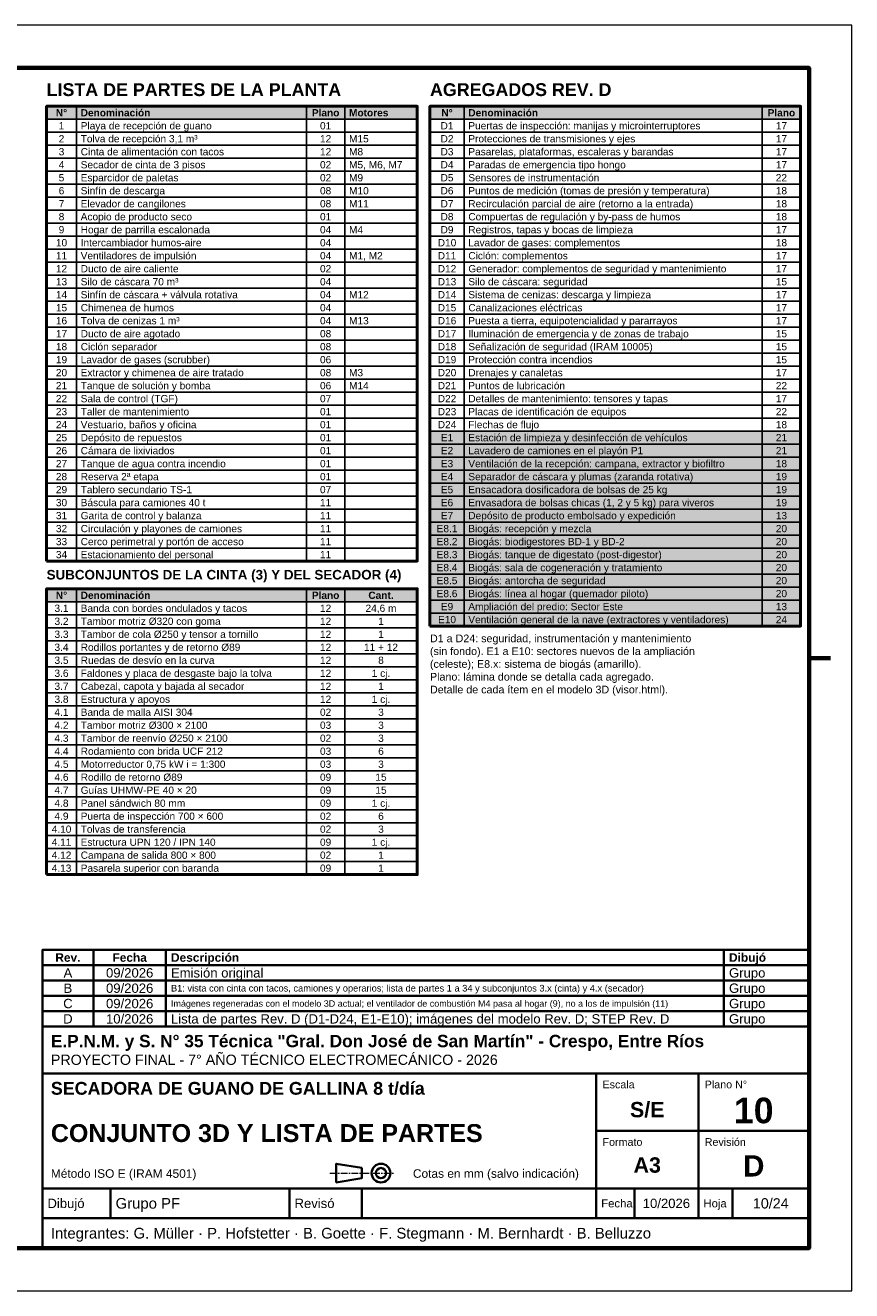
# Model space of a CAD drawing. Header units: millimetres. Extents: x 0 to 420, y 0 to 297.
# Tile 2 of 2: x 226 to 420, y 0 to 297. Entities that reach past the tile are written whole.
import ezdxf
from ezdxf.enums import TextEntityAlignment as Align

# ---------------------------------------------------------------- set-up
doc = ezdxf.new("R2010")
doc.units = ezdxf.units.MM
doc.header["$LTSCALE"] = 0.5
doc.linetypes.add('CENTER', pattern=[5.08, 3.175, -0.635, 0.635, -0.635])
for name, color, linetype, lineweight in [('CONTORNO', 7, 'CONTINUOUS', 50), ('EJES', 1, 'CENTER', 18), ('FINO', 7, 'CONTINUOUS', 25), ('HOJA', 8, 'CONTINUOUS', 13), ('RECUADRO', 7, 'CONTINUOUS', 70), ('RELLENO', 9, 'CONTINUOUS', 13), ('ROTULO', 7, 'CONTINUOUS', 35), ('TEXTO', 7, 'CONTINUOUS', 25)]:
    doc.layers.add(name, color=color, linetype=linetype, lineweight=lineweight)
doc.styles.add('NEGRITA', font='arialbd.ttf')
doc.styles.get("Standard").update_dxf_attribs({"font": 'arial.ttf'})

msp = doc.modelspace()

# ---------------------------------------------------------------- hatches: boundary and pattern name
at = {"layer": 'RELLENO', "true_color": 0xe2e8ee}
for points in [[(231, 274.95), (318, 274.95), (318, 278), (231, 278)], [(321, 274.95), (408, 274.95), (408, 278), (321, 278)], [(231, 161.7), (318, 161.7), (318, 164.75), (231, 164.75)]]:
    msp.add_hatch(color=7, dxfattribs=at).paths.add_polyline_path(points)
at = {"layer": 'RELLENO', "true_color": 0xe8f2fa}
for points in [[(321, 198.7), (408, 198.7), (408, 201.75), (321, 201.75)], [(321, 195.65), (408, 195.65), (408, 198.7), (321, 198.7)], [(321, 192.6), (408, 192.6), (408, 195.65), (321, 195.65)], [(321, 189.55), (408, 189.55), (408, 192.6), (321, 192.6)], [(321, 186.5), (408, 186.5), (408, 189.55), (321, 189.55)], [(321, 183.45), (408, 183.45), (408, 186.5), (321, 186.5)], [(321, 180.4), (408, 180.4), (408, 183.45), (321, 183.45)], [(321, 159.05), (408, 159.05), (408, 162.1), (321, 162.1)], [(321, 156), (408, 156), (408, 159.05), (321, 159.05)]]:
    msp.add_hatch(color=7, dxfattribs=at).paths.add_polyline_path(points)
at = {"layer": 'RELLENO', "true_color": 0xfff6d6}
for points in [[(321, 177.35), (408, 177.35), (408, 180.4), (321, 180.4)], [(321, 174.3), (408, 174.3), (408, 177.35), (321, 177.35)], [(321, 171.25), (408, 171.25), (408, 174.3), (321, 174.3)], [(321, 168.2), (408, 168.2), (408, 171.25), (321, 171.25)], [(321, 165.15), (408, 165.15), (408, 168.2), (321, 168.2)], [(321, 162.1), (408, 162.1), (408, 165.15), (321, 165.15)]]:
    msp.add_hatch(color=7, dxfattribs=at).paths.add_polyline_path(points)

# ---------------------------------------------------------------- linework, layer by layer
at = {"layer": 'CONTORNO'}
for points in [[(231, 171.25), (318, 171.25), (318, 278), (231, 278)], [(321, 156), (408, 156), (408, 278), (321, 278)], [(231, 97.65), (318, 97.65), (318, 164.75), (231, 164.75)]]:
    msp.add_lwpolyline(points, close=True, dxfattribs=at)
at = {"layer": 'EJES'}
msp.add_line((297.5, 27.6), (312.5, 27.6), dxfattribs=at)
at = {"layer": 'FINO'}
for p, q in [((238, 278), (238, 171.25)), ((292, 278), (292, 171.25)), ((301, 278), (301, 171.25)), ((329, 278), (329, 156)), ((399, 278), (399, 156)), ((238, 164.75), (238, 97.65)), ((292, 164.75), (292, 97.65)), ((301, 164.75), (301, 97.65))]:
    msp.add_line(p, q, dxfattribs=at)
for points in [[(231, 274.95), (318, 274.95), (318, 278), (231, 278)], [(321, 274.95), (408, 274.95), (408, 278), (321, 278)], [(231, 271.9), (318, 271.9), (318, 274.95), (231, 274.95)], [(321, 271.9), (408, 271.9), (408, 274.95), (321, 274.95)], [(231, 268.85), (318, 268.85), (318, 271.9), (231, 271.9)], [(321, 268.85), (408, 268.85), (408, 271.9), (321, 271.9)], [(231, 265.8), (318, 265.8), (318, 268.85), (231, 268.85)], [(321, 265.8), (408, 265.8), (408, 268.85), (321, 268.85)], [(231, 262.75), (318, 262.75), (318, 265.8), (231, 265.8)], [(321, 262.75), (408, 262.75), (408, 265.8), (321, 265.8)], [(231, 259.7), (318, 259.7), (318, 262.75), (231, 262.75)], [(321, 259.7), (408, 259.7), (408, 262.75), (321, 262.75)], [(231, 256.65), (318, 256.65), (318, 259.7), (231, 259.7)], [(321, 256.65), (408, 256.65), (408, 259.7), (321, 259.7)], [(231, 253.6), (318, 253.6), (318, 256.65), (231, 256.65)], [(321, 253.6), (408, 253.6), (408, 256.65), (321, 256.65)], [(231, 250.55), (318, 250.55), (318, 253.6), (231, 253.6)], [(321, 250.55), (408, 250.55), (408, 253.6), (321, 253.6)], [(231, 247.5), (318, 247.5), (318, 250.55), (231, 250.55)], [(321, 247.5), (408, 247.5), (408, 250.55), (321, 250.55)], [(231, 244.45), (318, 244.45), (318, 247.5), (231, 247.5)], [(321, 244.45), (408, 244.45), (408, 247.5), (321, 247.5)], [(231, 241.4), (318, 241.4), (318, 244.45), (231, 244.45)], [(321, 241.4), (408, 241.4), (408, 244.45), (321, 244.45)], [(231, 238.35), (318, 238.35), (318, 241.4), (231, 241.4)], [(321, 238.35), (408, 238.35), (408, 241.4), (321, 241.4)], [(231, 235.3), (318, 235.3), (318, 238.35), (231, 238.35)], [(321, 235.3), (408, 235.3), (408, 238.35), (321, 238.35)], [(231, 232.25), (318, 232.25), (318, 235.3), (231, 235.3)], [(321, 232.25), (408, 232.25), (408, 235.3), (321, 235.3)], [(231, 229.2), (318, 229.2), (318, 232.25), (231, 232.25)], [(321, 229.2), (408, 229.2), (408, 232.25), (321, 232.25)], [(231, 226.15), (318, 226.15), (318, 229.2), (231, 229.2)], [(321, 226.15), (408, 226.15), (408, 229.2), (321, 229.2)], [(231, 223.1), (318, 223.1), (318, 226.15), (231, 226.15)], [(321, 223.1), (408, 223.1), (408, 226.15), (321, 226.15)], [(231, 220.05), (318, 220.05), (318, 223.1), (231, 223.1)], [(321, 220.05), (408, 220.05), (408, 223.1), (321, 223.1)], [(231, 217), (318, 217), (318, 220.05), (231, 220.05)], [(321, 217), (408, 217), (408, 220.05), (321, 220.05)], [(231, 213.95), (318, 213.95), (318, 217), (231, 217)], [(321, 213.95), (408, 213.95), (408, 217), (321, 217)], [(231, 210.9), (318, 210.9), (318, 213.95), (231, 213.95)], [(321, 210.9), (408, 210.9), (408, 213.95), (321, 213.95)], [(231, 207.85), (318, 207.85), (318, 210.9), (231, 210.9)], [(321, 207.85), (408, 207.85), (408, 210.9), (321, 210.9)], [(231, 204.8), (318, 204.8), (318, 207.85), (231, 207.85)], [(321, 204.8), (408, 204.8), (408, 207.85), (321, 207.85)], [(231, 201.75), (318, 201.75), (318, 204.8), (231, 204.8)], [(321, 201.75), (408, 201.75), (408, 204.8), (321, 204.8)], [(231, 198.7), (318, 198.7), (318, 201.75), (231, 201.75)], [(321, 198.7), (408, 198.7), (408, 201.75), (321, 201.75)], [(231, 195.65), (318, 195.65), (318, 198.7), (231, 198.7)], [(321, 195.65), (408, 195.65), (408, 198.7), (321, 198.7)], [(231, 192.6), (318, 192.6), (318, 195.65), (231, 195.65)], [(321, 192.6), (408, 192.6), (408, 195.65), (321, 195.65)], [(231, 189.55), (318, 189.55), (318, 192.6), (231, 192.6)], [(321, 189.55), (408, 189.55), (408, 192.6), (321, 192.6)], [(231, 186.5), (318, 186.5), (318, 189.55), (231, 189.55)], [(321, 186.5), (408, 186.5), (408, 189.55), (321, 189.55)], [(231, 183.45), (318, 183.45), (318, 186.5), (231, 186.5)], [(321, 183.45), (408, 183.45), (408, 186.5), (321, 186.5)], [(231, 180.4), (318, 180.4), (318, 183.45), (231, 183.45)], [(321, 180.4), (408, 180.4), (408, 183.45), (321, 183.45)], [(231, 177.35), (318, 177.35), (318, 180.4), (231, 180.4)], [(321, 177.35), (408, 177.35), (408, 180.4), (321, 180.4)], [(231, 174.3), (318, 174.3), (318, 177.35), (231, 177.35)], [(321, 174.3), (408, 174.3), (408, 177.35), (321, 177.35)], [(231, 171.25), (318, 171.25), (318, 174.3), (231, 174.3)], [(321, 171.25), (408, 171.25), (408, 174.3), (321, 174.3)], [(321, 168.2), (408, 168.2), (408, 171.25), (321, 171.25)], [(321, 165.15), (408, 165.15), (408, 168.2), (321, 168.2)], [(231, 161.7), (318, 161.7), (318, 164.75), (231, 164.75)], [(321, 162.1), (408, 162.1), (408, 165.15), (321, 165.15)], [(231, 158.65), (318, 158.65), (318, 161.7), (231, 161.7)], [(321, 159.05), (408, 159.05), (408, 162.1), (321, 162.1)], [(231, 155.6), (318, 155.6), (318, 158.65), (231, 158.65)], [(321, 156), (408, 156), (408, 159.05), (321, 159.05)], [(231, 152.55), (318, 152.55), (318, 155.6), (231, 155.6)], [(231, 149.5), (318, 149.5), (318, 152.55), (231, 152.55)], [(231, 146.45), (318, 146.45), (318, 149.5), (231, 149.5)], [(231, 143.4), (318, 143.4), (318, 146.45), (231, 146.45)], [(231, 140.35), (318, 140.35), (318, 143.4), (231, 143.4)], [(231, 137.3), (318, 137.3), (318, 140.35), (231, 140.35)], [(231, 134.25), (318, 134.25), (318, 137.3), (231, 137.3)], [(231, 131.2), (318, 131.2), (318, 134.25), (231, 134.25)], [(231, 128.15), (318, 128.15), (318, 131.2), (231, 131.2)], [(231, 125.1), (318, 125.1), (318, 128.15), (231, 128.15)], [(231, 122.05), (318, 122.05), (318, 125.1), (231, 125.1)], [(231, 119), (318, 119), (318, 122.05), (231, 122.05)], [(231, 115.95), (318, 115.95), (318, 119), (231, 119)], [(231, 112.9), (318, 112.9), (318, 115.95), (231, 115.95)], [(231, 109.85), (318, 109.85), (318, 112.9), (231, 112.9)], [(231, 106.8), (318, 106.8), (318, 109.85), (231, 109.85)], [(231, 103.75), (318, 103.75), (318, 106.8), (231, 106.8)], [(231, 100.7), (318, 100.7), (318, 103.75), (231, 103.75)], [(231, 97.65), (318, 97.65), (318, 100.7), (231, 100.7)]]:
    msp.add_lwpolyline(points, close=True, dxfattribs=at)
at = {"layer": 'HOJA'}
msp.add_lwpolyline([(0, 0), (420, 0), (420, 297), (0, 297)], close=True, dxfattribs=at)
at = {"layer": 'RECUADRO'}
msp.add_line((415, 148.5), (410, 148.5), dxfattribs=at)
msp.add_lwpolyline([(20, 10), (410, 10), (410, 287), (20, 287)], close=True, dxfattribs=at)
at = {"layer": 'ROTULO'}
for p, q in [((242, 76.4), (242, 80)), ((259, 76.4), (259, 80)), ((390, 76.4), (390, 80)), ((242, 72.8), (242, 76.4)), ((259, 72.8), (259, 76.4)), ((390, 72.8), (390, 76.4)), ((242, 69.2), (242, 72.8)), ((259, 69.2), (259, 72.8)), ((390, 69.2), (390, 72.8)), ((242, 65.6), (242, 69.2)), ((259, 65.6), (259, 69.2)), ((390, 65.6), (390, 69.2)), ((242, 62), (242, 65.6)), ((259, 62), (259, 65.6)), ((390, 62), (390, 65.6)), ((230, 62), (410, 62)), ((230, 10), (230, 62)), ((230, 51), (410, 51)), ((360, 24), (360, 51)), ((384, 24), (384, 51)), ((360, 37.5), (410, 37.5)), ((230, 24), (410, 24)), ((246, 17), (246, 24)), ((288, 17), (288, 24)), ((305, 17), (305, 24)), ((360, 17), (360, 24)), ((369, 17), (369, 24)), ((384, 17), (384, 24)), ((392, 17), (392, 24)), ((230, 17), (410, 17))]:
    msp.add_line(p, q, dxfattribs=at)
for points in [[(230, 76.4), (410, 76.4), (410, 80), (230, 80)], [(230, 72.8), (410, 72.8), (410, 76.4), (230, 76.4)], [(230, 69.2), (410, 69.2), (410, 72.8), (230, 72.8)], [(230, 65.6), (410, 65.6), (410, 69.2), (230, 69.2)], [(230, 62), (410, 62), (410, 65.6), (230, 65.6)], [(299, 25.4), (305, 26.4), (305, 28.8), (299, 29.8)]]:
    msp.add_lwpolyline(points, close=True, dxfattribs=at)
for radius in [2.2, 1.2]:
    msp.add_circle((309.5, 27.6), radius, dxfattribs=at)

# ---------------------------------------------------------------- texts
at = {"layer": 'ROTULO', "style": 'NEGRITA'}
for s, height, p in [('Rev.', 2, (236, 78.2)), ('Fecha', 2, (250.5, 78.2)), ('S/E', 3.6, (372, 42.5)), ('10', 6, (397, 42.3)), ('A3', 3.6, (372, 29.5)), ('D', 5, (397, 29.3))]:
    msp.add_text(s, height=height, dxfattribs=at).set_placement(p, align=Align.MIDDLE_CENTER)
for s, height, p in [('Descripción', 2, (260.2, 78.2)), ('Dibujó', 2, (391.2, 78.2)), ('E.P.N.M. y S. N° 35 Técnica "Gral. Don José de San Martín" - Crespo, Entre Ríos', 2.9, (232, 58.6)), ('SECADORA DE GUANO DE GALLINA 8 t/día', 3, (232, 47.5)), ('CONJUNTO 3D Y LISTA DE PARTES', 4.2, (232, 37))]:
    msp.add_text(s, height=height, dxfattribs=at).set_placement(p, align=Align.MIDDLE_LEFT)
at = {"layer": 'ROTULO'}
for s, height, p in [('A', 2.2, (236, 74.6)), ('09/2026', 2.2, (250.5, 74.6)), ('B', 2.2, (236, 71)), ('09/2026', 2.2, (250.5, 71)), ('C', 2.2, (236, 67.4)), ('09/2026', 2.2, (250.5, 67.4)), ('D', 2.2, (236, 63.8)), ('10/2026', 2.2, (250.5, 63.8)), ('10/2026', 2.2, (376.5, 20.5)), ('10/24', 2.4, (401, 20.5))]:
    msp.add_text(s, height=height, dxfattribs=at).set_placement(p, align=Align.MIDDLE_CENTER)
for s, height, p in [('Emisión original', 2.2, (260.2, 74.6)), ('Grupo', 2.2, (391.2, 74.6)), ('B1: vista con cinta con tacos, camiones y operarios; lista de partes 1 a 34 y subconjuntos 3.x (cinta) y 4.x (secador)', 1.55569, (260.2, 71)), ('Grupo', 2.2, (391.2, 71)), ('Imágenes regeneradas con el modelo 3D actual; el ventilador de combustión M4 pasa al hogar (9), no a los de impulsión (11)', 1.504684, (260.2, 67.4)), ('Grupo', 2.2, (391.2, 67.4)), ('Lista de partes Rev. D (D1-D24, E1-E10); imágenes del modelo Rev. D; STEP Rev. D', 2.2, (260.2, 63.8)), ('Grupo', 2.2, (391.2, 63.8)), ('PROYECTO FINAL - 7° AÑO TÉCNICO ELECTROMECÁNICO - 2026', 2.4, (232, 54.2)), ('Método ISO E (IRAM 4501)', 2, (232, 27.5)), ('Cotas en mm (salvo indicación)', 2, (317, 27.5)), ('Dibujó', 2.2, (231.2, 20.5)), ('Grupo PF', 2.5, (247.2, 20.5)), ('Revisó', 2.2, (289.2, 20.5)), ('Fecha', 1.9, (361.2, 20.5)), ('Hoja', 1.9, (385.2, 20.5)), ('Integrantes: G. Müller · P. Hofstetter · B. Goette · F. Stegmann · M. Bernhardt · B. Belluzzo', 2.5, (232, 13.5))]:
    msp.add_text(s, height=height, dxfattribs=at).set_placement(p, align=Align.MIDDLE_LEFT)
for s, p in [('Escala', (361.5, 49.3)), ('Plano N°', (385.5, 49.3)), ('Formato', (361.5, 35.8)), ('Revisión', (385.5, 35.8))]:
    msp.add_text(s, height=1.8, dxfattribs=at).set_placement(p, align=Align.TOP_LEFT)
at = {"layer": 'TEXTO', "style": 'NEGRITA'}
for s, height, p in [('LISTA DE PARTES DE LA PLANTA', 3, (231, 279.5)), ('AGREGADOS REV. D', 3, (321, 279.5)), ('SUBCONJUNTOS DE LA CINTA (3) Y DEL SECADOR (4)', 2.25, (231, 166.25))]:
    msp.add_text(s, height=height, dxfattribs=at).set_placement(p, align=Align.BOTTOM_LEFT)
for s, p in [('N°', (234.5, 276.475)), ('Plano', (296.5, 276.475)), ('N°', (325, 276.475)), ('Plano', (403.5, 276.475)), ('N°', (234.5, 163.225)), ('Plano', (296.5, 163.225)), ('Cant.', (309.5, 163.225))]:
    msp.add_text(s, height=1.7, dxfattribs=at).set_placement(p, align=Align.MIDDLE_CENTER)
for s, p in [('Denominación', (239, 276.475)), ('Motores', (302, 276.475)), ('Denominación', (330, 276.475)), ('Denominación', (239, 163.225))]:
    msp.add_text(s, height=1.7, dxfattribs=at).set_placement(p, align=Align.MIDDLE_LEFT)
at = {"layer": 'TEXTO'}
for s, p in [('1', (234.5, 273.425)), ('01', (296.5, 273.425)), ('D1', (325, 273.425)), ('17', (403.5, 273.425)), ('2', (234.5, 270.375)), ('12', (296.5, 270.375)), ('D2', (325, 270.375)), ('17', (403.5, 270.375)), ('3', (234.5, 267.325)), ('12', (296.5, 267.325)), ('D3', (325, 267.325)), ('17', (403.5, 267.325)), ('4', (234.5, 264.275)), ('02', (296.5, 264.275)), ('D4', (325, 264.275)), ('17', (403.5, 264.275)), ('5', (234.5, 261.225)), ('02', (296.5, 261.225)), ('D5', (325, 261.225)), ('22', (403.5, 261.225)), ('6', (234.5, 258.175)), ('08', (296.5, 258.175)), ('D6', (325, 258.175)), ('18', (403.5, 258.175)), ('7', (234.5, 255.125)), ('08', (296.5, 255.125)), ('D7', (325, 255.125)), ('18', (403.5, 255.125)), ('8', (234.5, 252.075)), ('01', (296.5, 252.075)), ('D8', (325, 252.075)), ('18', (403.5, 252.075)), ('9', (234.5, 249.025)), ('04', (296.5, 249.025)), ('D9', (325, 249.025)), ('17', (403.5, 249.025)), ('10', (234.5, 245.975)), ('04', (296.5, 245.975)), ('D10', (325, 245.975)), ('18', (403.5, 245.975)), ('11', (234.5, 242.925)), ('04', (296.5, 242.925)), ('D11', (325, 242.925)), ('17', (403.5, 242.925)), ('12', (234.5, 239.875)), ('02', (296.5, 239.875)), ('D12', (325, 239.875)), ('17', (403.5, 239.875)), ('13', (234.5, 236.825)), ('04', (296.5, 236.825)), ('D13', (325, 236.825)), ('15', (403.5, 236.825)), ('04', (296.5, 233.775)), ('14', (234.5, 233.775)), ('D14', (325, 233.775)), ('17', (403.5, 233.775)), ('15', (234.5, 230.725)), ('04', (296.5, 230.725)), ('D15', (325, 230.725)), ('17', (403.5, 230.725)), ('16', (234.5, 227.675)), ('04', (296.5, 227.675)), ('D16', (325, 227.675)), ('17', (403.5, 227.675)), ('17', (234.5, 224.625)), ('08', (296.5, 224.625)), ('D17', (325, 224.625)), ('15', (403.5, 224.625)), ('18', (234.5, 221.575)), ('08', (296.5, 221.575)), ('D18', (325, 221.575)), ('15', (403.5, 221.575)), ('19', (234.5, 218.525)), ('06', (296.5, 218.525)), ('D19', (325, 218.525)), ('15', (403.5, 218.525)), ('20', (234.5, 215.475)), ('08', (296.5, 215.475)), ('D20', (325, 215.475)), ('17', (403.5, 215.475)), ('21', (234.5, 212.425)), ('06', (296.5, 212.425)), ('D21', (325, 212.425)), ('22', (403.5, 212.425)), ('22', (234.5, 209.375)), ('07', (296.5, 209.375)), ('D22', (325, 209.375)), ('17', (403.5, 209.375)), ('23', (234.5, 206.325)), ('01', (296.5, 206.325)), ('D23', (325, 206.325)), ('22', (403.5, 206.325)), ('24', (234.5, 203.275)), ('01', (296.5, 203.275)), ('D24', (325, 203.275)), ('18', (403.5, 203.275)), ('25', (234.5, 200.225)), ('01', (296.5, 200.225)), ('E1', (325, 200.225)), ('21', (403.5, 200.225)), ('26', (234.5, 197.175)), ('01', (296.5, 197.175)), ('E2', (325, 197.175)), ('21', (403.5, 197.175)), ('27', (234.5, 194.125)), ('01', (296.5, 194.125)), ('E3', (325, 194.125)), ('18', (403.5, 194.125)), ('28', (234.5, 191.075)), ('01', (296.5, 191.075)), ('E4', (325, 191.075)), ('19', (403.5, 191.075)), ('29', (234.5, 188.025)), ('07', (296.5, 188.025)), ('E5', (325, 188.025)), ('19', (403.5, 188.025)), ('30', (234.5, 184.975)), ('11', (296.5, 184.975)), ('E6', (325, 184.975)), ('19', (403.5, 184.975)), ('31', (234.5, 181.925)), ('11', (296.5, 181.925)), ('E7', (325, 181.925)), ('13', (403.5, 181.925)), ('32', (234.5, 178.875)), ('11', (296.5, 178.875)), ('E8.1', (325, 178.875)), ('20', (403.5, 178.875)), ('33', (234.5, 175.825)), ('11', (296.5, 175.825)), ('E8.2', (325, 175.825)), ('20', (403.5, 175.825)), ('34', (234.5, 172.775)), ('11', (296.5, 172.775)), ('E8.3', (325, 172.775)), ('20', (403.5, 172.775)), ('E8.4', (325, 169.725)), ('20', (403.5, 169.725)), ('E8.5', (325, 166.675)), ('20', (403.5, 166.675)), ('E8.6', (325, 163.625)), ('20', (403.5, 163.625)), ('3.1', (234.5, 160.175)), ('12', (296.5, 160.175)), ('24,6 m', (309.5, 160.175)), ('E9', (325, 160.575)), ('13', (403.5, 160.575)), ('3.2', (234.5, 157.125)), ('12', (296.5, 157.125)), ('1', (309.5, 157.125)), ('E10', (325, 157.525)), ('24', (403.5, 157.525)), ('3.3', (234.5, 154.075)), ('12', (296.5, 154.075)), ('1', (309.5, 154.075)), ('3.4', (234.5, 151.025)), ('12', (296.5, 151.025)), ('11 + 12', (309.5, 151.025)), ('3.5', (234.5, 147.975)), ('12', (296.5, 147.975)), ('8', (309.5, 147.975)), ('3.6', (234.5, 144.925)), ('12', (296.5, 144.925)), ('1 cj.', (309.5, 144.925)), ('3.7', (234.5, 141.875)), ('12', (296.5, 141.875)), ('1', (309.5, 141.875)), ('3.8', (234.5, 138.825)), ('12', (296.5, 138.825)), ('1 cj.', (309.5, 138.825)), ('4.1', (234.5, 135.775)), ('02', (296.5, 135.775)), ('3', (309.5, 135.775)), ('4.2', (234.5, 132.725)), ('03', (296.5, 132.725)), ('3', (309.5, 132.725)), ('4.3', (234.5, 129.675)), ('02', (296.5, 129.675)), ('3', (309.5, 129.675)), ('4.4', (234.5, 126.625)), ('03', (296.5, 126.625)), ('6', (309.5, 126.625)), ('4.5', (234.5, 123.575)), ('03', (296.5, 123.575)), ('3', (309.5, 123.575)), ('4.6', (234.5, 120.525)), ('09', (296.5, 120.525)), ('15', (309.5, 120.525)), ('4.7', (234.5, 117.475)), ('09', (296.5, 117.475)), ('15', (309.5, 117.475)), ('4.8', (234.5, 114.425)), ('09', (296.5, 114.425)), ('1 cj.', (309.5, 114.425)), ('4.9', (234.5, 111.375)), ('02', (296.5, 111.375)), ('6', (309.5, 111.375)), ('4.10', (234.5, 108.325)), ('02', (296.5, 108.325)), ('3', (309.5, 108.325)), ('4.11', (234.5, 105.275)), ('09', (296.5, 105.275)), ('1 cj.', (309.5, 105.275)), ('4.12', (234.5, 102.225)), ('02', (296.5, 102.225)), ('1', (309.5, 102.225)), ('4.13', (234.5, 99.175)), ('09', (296.5, 99.175)), ('1', (309.5, 99.175))]:
    msp.add_text(s, height=1.7, dxfattribs=at).set_placement(p, align=Align.MIDDLE_CENTER)
for s, p in [('Playa de recepción de guano', (239, 273.425)), ('Puertas de inspección: manijas y microinterruptores', (330, 273.425)), ('Tolva de recepción 3,1 m³', (239, 270.375)), ('M15', (302, 270.375)), ('Protecciones de transmisiones y ejes', (330, 270.375)), ('Cinta de alimentación con tacos', (239, 267.325)), ('M8', (302, 267.325)), ('Pasarelas, plataformas, escaleras y barandas', (330, 267.325)), ('Secador de cinta de 3 pisos', (239, 264.275)), ('M5, M6, M7', (302, 264.275)), ('Paradas de emergencia tipo hongo', (330, 264.275)), ('Esparcidor de paletas', (239, 261.225)), ('M9', (302, 261.225)), ('Sensores de instrumentación', (330, 261.225)), ('Sinfín de descarga', (239, 258.175)), ('M10', (302, 258.175)), ('Puntos de medición (tomas de presión y temperatura)', (330, 258.175)), ('Elevador de cangilones', (239, 255.125)), ('M11', (302, 255.125)), ('Recirculación parcial de aire (retorno a la entrada)', (330, 255.125)), ('Acopio de producto seco', (239, 252.075)), ('Compuertas de regulación y by-pass de humos', (330, 252.075)), ('Hogar de parrilla escalonada', (239, 249.025)), ('M4', (302, 249.025)), ('Registros, tapas y bocas de limpieza', (330, 249.025)), ('Intercambiador humos-aire', (239, 245.975)), ('Lavador de gases: complementos', (330, 245.975)), ('Ventiladores de impulsión', (239, 242.925)), ('M1, M2', (302, 242.925)), ('Ciclón: complementos', (330, 242.925)), ('Ducto de aire caliente', (239, 239.875)), ('Generador: complementos de seguridad y mantenimiento', (330, 239.875)), ('Silo de cáscara 70 m³', (239, 236.825)), ('Silo de cáscara: seguridad', (330, 236.825)), ('Sinfín de cáscara + válvula rotativa', (239, 233.775)), ('M12', (302, 233.775)), ('Sistema de cenizas: descarga y limpieza', (330, 233.775)), ('Chimenea de humos', (239, 230.725)), ('Canalizaciones eléctricas', (330, 230.725)), ('Tolva de cenizas 1 m³', (239, 227.675)), ('M13', (302, 227.675)), ('Puesta a tierra, equipotencialidad y pararrayos', (330, 227.675)), ('Iluminación de emergencia y de zonas de trabajo', (330, 224.625)), ('Ducto de aire agotado', (239, 224.625)), ('Ciclón separador', (239, 221.575)), ('Señalización de seguridad (IRAM 10005)', (330, 221.575)), ('Lavador de gases (scrubber)', (239, 218.525)), ('Protección contra incendios', (330, 218.525)), ('Extractor y chimenea de aire tratado', (239, 215.475)), ('M3', (302, 215.475)), ('Drenajes y canaletas', (330, 215.475)), ('Tanque de solución y bomba', (239, 212.425)), ('M14', (302, 212.425)), ('Puntos de lubricación', (330, 212.425)), ('Sala de control (TGF)', (239, 209.375)), ('Detalles de mantenimiento: tensores y tapas', (330, 209.375)), ('Taller de mantenimiento', (239, 206.325)), ('Placas de identificación de equipos', (330, 206.325)), ('Vestuario, baños y oficina', (239, 203.275)), ('Flechas de flujo', (330, 203.275)), ('Depósito de repuestos', (239, 200.225)), ('Estación de limpieza y desinfección de vehículos', (330, 200.225)), ('Cámara de lixiviados', (239, 197.175)), ('Lavadero de camiones en el playón P1', (330, 197.175)), ('Tanque de agua contra incendio', (239, 194.125)), ('Ventilación de la recepción: campana, extractor y biofiltro', (330, 194.125)), ('Reserva 2ª etapa', (239, 191.075)), ('Separador de cáscara y plumas (zaranda rotativa)', (330, 191.075)), ('Tablero secundario TS-1', (239, 188.025)), ('Ensacadora dosificadora de bolsas de 25 kg', (330, 188.025)), ('Báscula para camiones 40 t', (239, 184.975)), ('Envasadora de bolsas chicas (1, 2 y 5 kg) para viveros', (330, 184.975)), ('Garita de control y balanza', (239, 181.925)), ('Depósito de producto embolsado y expedición', (330, 181.925)), ('Circulación y playones de camiones', (239, 178.875)), ('Biogás: recepción y mezcla', (330, 178.875)), ('Cerco perimetral y portón de acceso', (239, 175.825)), ('Biogás: biodigestores BD-1 y BD-2', (330, 175.825)), ('Estacionamiento del personal', (239, 172.775)), ('Biogás: tanque de digestato (post-digestor)', (330, 172.775)), ('Biogás: sala de cogeneración y tratamiento', (330, 169.725)), ('Biogás: antorcha de seguridad', (330, 166.675)), ('Biogás: línea al hogar (quemador piloto)', (330, 163.625)), ('Banda con bordes ondulados y tacos', (239, 160.175)), ('Ampliación del predio: Sector Este', (330, 160.575)), ('Tambor motriz Ø320 con goma', (239, 157.125)), ('Ventilación general de la nave (extractores y ventiladores)', (330, 157.525)), ('Tambor de cola Ø250 y tensor a tornillo', (239, 154.075)), ('Rodillos portantes y de retorno Ø89', (239, 151.025)), ('Ruedas de desvío en la curva', (239, 147.975)), ('Faldones y placa de desgaste bajo la tolva', (239, 144.925)), ('Cabezal, capota y bajada al secador', (239, 141.875)), ('Estructura y apoyos', (239, 138.825)), ('Banda de malla AISI 304', (239, 135.775)), ('Tambor motriz Ø300 × 2100', (239, 132.725)), ('Tambor de reenvío Ø250 × 2100', (239, 129.675)), ('Rodamiento con brida UCF 212', (239, 126.625)), ('Motorreductor 0,75 kW i = 1:300', (239, 123.575)), ('Rodillo de retorno Ø89', (239, 120.525)), ('Guías UHMW-PE 40 × 20', (239, 117.475)), ('Panel sándwich 80 mm', (239, 114.425)), ('Puerta de inspección 700 × 600', (239, 111.375)), ('Tolvas de transferencia', (239, 108.325)), ('Estructura UPN 120 / IPN 140', (239, 105.275)), ('Campana de salida 800 × 800', (239, 102.225)), ('Pasarela superior con baranda', (239, 99.175))]:
    msp.add_text(s, height=1.7, dxfattribs=at).set_placement(p, align=Align.MIDDLE_LEFT)
at = {"layer": 'TEXTO', "insert": (321, 154), "char_height": 1.8, "attachment_point": 1}
msp.add_mtext('D1 a D24: seguridad, instrumentación y mantenimiento\\P(sin fondo). E1 a E10: sectores nuevos de la ampliación\\P(celeste); E8.x: sistema de biogás (amarillo).\\PPlano: lámina donde se detalla cada agregado.\\PDetalle de cada ítem en el modelo 3D (visor.html).', dxfattribs=at)

doc.saveas('drawing.dxf')
